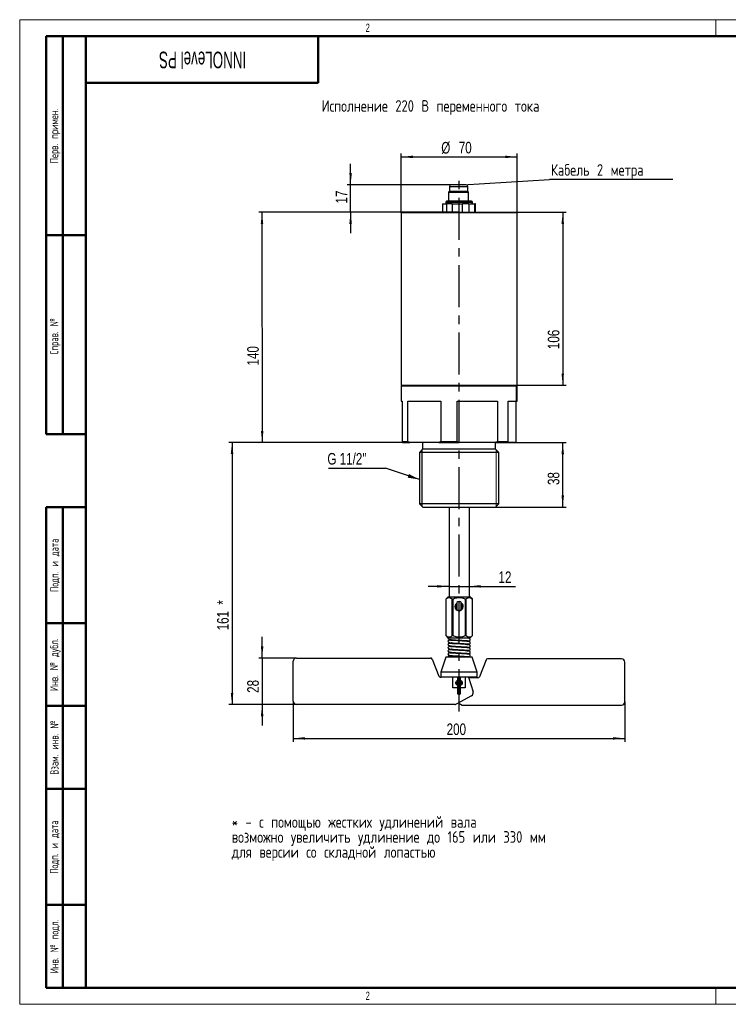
# Model space of a CAD drawing. Header units: millimetres. Extents: x 0 to 420, y 0 to 297.
# Tile 1 of 2: x 0 to 214, y 0 to 297. Entities that reach past the tile are written whole.
import ezdxf

# ---------------------------------------------------------------- set-up
doc = ezdxf.new("R2010")
doc.units = ezdxf.units.MM
doc.header["$PDSIZE"] = -1
doc.linetypes.add('CENTERX2', pattern=[20.32, 12.7, -2.54, 2.54, -2.54])
doc.layers.add('ОСЕВЫЕ', color=7, linetype='Continuous')
doc.layers.add('ОСНОВНОЙ', color=7, linetype='Continuous', lineweight=25)
doc.styles.add('SLDTEXTSTYLE0', font='TXT', dxfattribs={"width": 0.75, "bigfont": 'bigfont'})
doc.styles.add('SLDTEXTSTYLE1', font='TXT', dxfattribs={"width": 0.605, "bigfont": 'bigfont'})
doc.styles.add('SLDTEXTSTYLE2', font='TXT', dxfattribs={"width": 0.605})
doc.styles.add('SLDTEXTSTYLE5', font='TXT', dxfattribs={"width": 0.75})
doc.dimstyles.new('SLDDIMSTYLE0', dxfattribs={"dimtxt": 3.5, "dimasz": 3.556, "dimexe": 0, "dimexo": 0.0625, "dimgap": 0.875, "dimtad": 1, "dimdec": 0, "dimlfac": 2, "dimrnd": 1e-09, "dimzin": 12, "dimdsep": 46, "dimtxsty": 'SLDTEXTSTYLE5', "dimsah": 1, "dimcen": 0.09, "dimadec": 0, "dimazin": 3, "dimtfac": 1, "dimtdec": 0, "dimtmove": 0, "dimatfit": 0, "dimfxl": 0, "dimfrac": 2, "dimtolj": 1, "dimtzin": 12, "dimarcsym": 0})
doc.dimstyles.new('SLDDIMSTYLE1', dxfattribs={"dimtxt": 3.5, "dimasz": 3.556, "dimexe": 0, "dimexo": 0.0625, "dimgap": 0.875, "dimtad": 1, "dimdec": 0, "dimlfac": 2, "dimrnd": 1e-09, "dimzin": 12, "dimdsep": 46, "dimtxsty": 'SLDTEXTSTYLE5', "dimsah": 1, "dimcen": 0.09, "dimadec": 0, "dimazin": 3, "dimtfac": 1, "dimtdec": 0, "dimtofl": 0, "dimtmove": 0, "dimatfit": 3, "dimfxl": 0, "dimfrac": 2, "dimtolj": 1, "dimtzin": 12, "dimarcsym": 0})
doc.dimstyles.new('SLDDIMSTYLE2', dxfattribs={"dimtxt": 0.18, "dimasz": 3.556, "dimexe": 0, "dimexo": 0.0625, "dimgap": 0, "dimtad": 0, "dimtih": 1, "dimtoh": 1, "dimdec": 0, "dimrnd": 1e-09, "dimzin": 0, "dimdsep": 46, "dimtxsty": 'Standard', "dimsah": 1, "dimcen": 0.09, "dimadec": 0, "dimazin": 0, "dimtfac": 3.556, "dimtdec": 0, "dimtofl": 0, "dimtmove": 0, "dimatfit": 3, "dimfxl": 0, "dimfrac": 2, "dimtolj": 1, "dimtzin": 0, "dimarcsym": 0})
doc.dimstyles.new('SLDDIMSTYLE3', dxfattribs={"dimtxt": 0.18, "dimasz": 3.556, "dimexe": 0, "dimexo": 0.0625, "dimgap": 0, "dimtad": 0, "dimtih": 1, "dimtoh": 1, "dimdec": 0, "dimrnd": 1e-09, "dimzin": 0, "dimdsep": 46, "dimtxsty": 'Standard', "dimblk1": 'NONE', "dimblk2": 'NONE', "dimsah": 1, "dimcen": 0.09, "dimadec": 0, "dimazin": 0, "dimtfac": 3.556, "dimtdec": 0, "dimtofl": 0, "dimtmove": 0, "dimatfit": 3, "dimldrblk": 'NONE', "dimfxl": 0, "dimfrac": 2, "dimtolj": 1, "dimtzin": 0, "dimarcsym": 0})

# ---------------------------------------------------------------- blocks, each defined once
blk = doc.blocks.new('SW_NOTE_0')
at = {"layer": 'ОСЕВЫЕ', "color": 0, "char_height": 3.5, "attachment_point": 1, "style": 'SLDTEXTSTYLE0'}
for s, insert in [('* - с помощью жестких удлинений вала', (0, 4.51)), ('возможно увеличить удлинение до 165 или 330 мм', (0, -0.01)), ('для версии со складной лопастью', (0, -4.54))]:
    blk.add_mtext(s, dxfattribs=dict(at, insert=insert))
blk = doc.blocks.new('_D')
at = {"layer": 'ОСЕВЫЕ'}
for p, q in [((143.5, 169.46), (164.81, 169.46)), ((163.81, 149.96), (163.81, 169.46)), ((132.46, 149.96), (164.81, 149.96))]:
    blk.add_line(p, q, dxfattribs=at)
for points in [[(163.81, 169.46), (163.43, 165.91), (164.19, 165.91)], [(163.81, 149.96), (164.19, 153.52), (163.43, 153.52)]]:
    blk.add_solid(points, dxfattribs=at)
at = {"layer": 'ОСЕВЫЕ', "insert": (159.29, 156.64), "char_height": 3.5, "attachment_point": 1, "rotation": 90, "style": 'SLDTEXTSTYLE5'}
blk.add_mtext('38', dxfattribs=at)
blk = doc.blocks.new('_D_1')
at = {"layer": 'ОСЕВЫЕ'}
for p, q in [((132.54, 238.96), (72.09, 238.9)), ((73.09, 238.9), (73.15, 169.4)), ((132.61, 169.46), (72.15, 169.4))]:
    blk.add_line(p, q, dxfattribs=at)
for points in [[(73.09, 238.9), (72.71, 235.35), (73.47, 235.35)], [(73.15, 169.4), (73.53, 172.96), (72.77, 172.96)]]:
    blk.add_solid(points, dxfattribs=at)
at = {"layer": 'ОСЕВЫЕ', "insert": (68.62, 192.67), "char_height": 3.5, "attachment_point": 1, "rotation": 90.0546, "style": 'SLDTEXTSTYLE5'}
blk.add_mtext('140', dxfattribs=at)
blk = doc.blocks.new('_D_2')
at = {"layer": 'ОСЕВЫЕ'}
for p, q in [((132.54, 238.96), (164.81, 238.96)), ((163.81, 238.96), (163.81, 186.71)), ((150.04, 186.71), (164.81, 186.71))]:
    blk.add_line(p, q, dxfattribs=at)
for points in [[(163.81, 238.96), (163.43, 235.41), (164.19, 235.41)], [(163.81, 186.71), (164.19, 190.27), (163.43, 190.27)]]:
    blk.add_solid(points, dxfattribs=at)
at = {"layer": 'ОСЕВЫЕ', "insert": (159.29, 197.63), "char_height": 3.5, "attachment_point": 1, "rotation": 90, "style": 'SLDTEXTSTYLE5'}
blk.add_mtext('106', dxfattribs=at)
blk = doc.blocks.new('_D_3')
at = {"layer": 'ОСЕВЫЕ'}
for p, q in [((99.81, 247.21), (99.81, 253.56)), ((132, 247.21), (98.81, 247.21)), ((99.81, 238.96), (99.81, 247.21)), ((132.54, 238.96), (98.81, 238.96)), ((99.81, 238.96), (99.81, 232.61))]:
    blk.add_line(p, q, dxfattribs=at)
for points in [[(99.81, 247.21), (100.2, 250.77), (99.43, 250.77)], [(99.81, 238.96), (99.43, 235.41), (100.2, 235.41)]]:
    blk.add_solid(points, dxfattribs=at)
at = {"layer": 'ОСЕВЫЕ', "insert": (95.3, 241.55), "char_height": 3.5, "attachment_point": 1, "rotation": 90, "style": 'SLDTEXTSTYLE5'}
blk.add_mtext('17', dxfattribs=at)
blk = doc.blocks.new('_D_4')
at = {"layer": 'ОСЕВЫЕ'}
for p, q in [((82.54, 91.46), (82.54, 79.21)), ((182.54, 91.21), (182.54, 79.21)), ((82.54, 80.21), (182.54, 80.21))]:
    blk.add_line(p, q, dxfattribs=at)
for points in [[(82.54, 80.21), (86.1, 79.83), (86.1, 80.59)], [(182.54, 80.21), (178.99, 80.59), (178.99, 79.83)]]:
    blk.add_solid(points, dxfattribs=at)
at = {"layer": 'ОСЕВЫЕ', "insert": (128.78, 84.72), "char_height": 3.5, "attachment_point": 1, "style": 'SLDTEXTSTYLE5'}
blk.add_mtext('200', dxfattribs=at)
blk = doc.blocks.new('_D_5')
at = {"layer": 'ОСЕВЫЕ'}
for p, q in [((129.54, 126.07), (123.19, 126.07)), ((129.54, 126.07), (135.54, 126.07)), ((135.54, 126.07), (149.6, 126.07))]:
    blk.add_line(p, q, dxfattribs=at)
for points in [[(129.54, 126.07), (125.99, 126.45), (125.99, 125.69)], [(135.54, 126.07), (139.1, 125.69), (139.1, 126.45)]]:
    blk.add_solid(points, dxfattribs=at)
at = {"layer": 'ОСЕВЫЕ', "insert": (144.43, 130.58), "char_height": 3.5, "attachment_point": 1, "style": 'SLDTEXTSTYLE5'}
blk.add_mtext('12', dxfattribs=at)
blk = doc.blocks.new('_D_6')
at = {"layer": 'ОСЕВЫЕ'}
for p, q in [((73.13, 104.46), (73.13, 110.81)), ((83.54, 104.46), (72.13, 104.46)), ((73.13, 104.46), (73.13, 90.46)), ((83.54, 90.46), (72.13, 90.46)), ((73.13, 90.46), (73.13, 84.11))]:
    blk.add_line(p, q, dxfattribs=at)
for points in [[(73.13, 104.46), (73.51, 108.02), (72.75, 108.02)], [(73.13, 90.46), (72.75, 86.91), (73.51, 86.91)]]:
    blk.add_solid(points, dxfattribs=at)
at = {"layer": 'ОСЕВЫЕ', "insert": (68.62, 93.94), "char_height": 3.5, "attachment_point": 1, "rotation": 90, "style": 'SLDTEXTSTYLE5'}
blk.add_mtext('28', dxfattribs=at)
blk = doc.blocks.new('_D_7')
at = {"layer": 'ОСЕВЫЕ'}
for p, q in [((132.61, 169.46), (63.05, 169.46)), ((64.05, 169.46), (64.05, 90.46)), ((83.54, 90.46), (63.05, 90.46))]:
    blk.add_line(p, q, dxfattribs=at)
for points in [[(64.05, 169.46), (63.67, 165.98), (64.44, 165.98)], [(64.05, 90.46), (64.44, 93.94), (63.67, 93.94)]]:
    blk.add_solid(points, dxfattribs=at)
at = {"layer": 'ОСЕВЫЕ', "char_height": 3.5, "attachment_point": 1, "rotation": 90, "style": 'SLDTEXTSTYLE5'}
for s, insert in [('*', (59.54, 120.54)), ('161', (59.54, 112.79))]:
    blk.add_mtext(s, dxfattribs=dict(at, insert=insert))
blk = doc.blocks.new('_D_8')
at = {"layer": 'ОСЕВЫЕ'}
for p, q in [((115.04, 238.71), (115.04, 256.61)), ((115.04, 255.61), (150.04, 255.61)), ((150.04, 238.71), (150.04, 256.61))]:
    blk.add_line(p, q, dxfattribs=at)
for points in [[(115.04, 255.61), (118.6, 255.23), (118.6, 255.99)], [(150.04, 255.61), (146.49, 255.99), (146.49, 255.23)]]:
    blk.add_solid(points, dxfattribs=at)
at = {"layer": 'ОСЕВЫЕ', "char_height": 3.5, "attachment_point": 1, "style": 'SLDTEXTSTYLE5'}
for s, insert in [('%%c', (127.16, 260.12)), ('70', (132.44, 260.17))]:
    blk.add_mtext(s, dxfattribs=dict(at, insert=insert))
blk = doc.blocks.new('SW_NOTE_0_3')
at = {"layer": 'ОСЕВЫЕ', "color": 0}
blk.add_line((-17.18, 0), (0, 0), dxfattribs=at)
at = {"layer": 'ОСЕВЫЕ', "color": 0, "insert": (-17.52, 4.56), "char_height": 3.5, "attachment_point": 1, "style": 'SLDTEXTSTYLE5'}
blk.add_mtext("G 11/2''", dxfattribs=at)
blk = doc.blocks.new('SW_NOTE_0_4')
at = {"layer": 'ОСЕВЫЕ', "color": 0}
blk.add_line((37.18, 0), (0, 0), dxfattribs=at)
at = {"layer": 'ОСЕВЫЕ', "color": 0, "insert": (0.45, 4.67), "char_height": 3.5, "attachment_point": 1, "style": 'SLDTEXTSTYLE0'}
blk.add_mtext('Кабель 2 метра', dxfattribs=at)
blk = doc.blocks.new('_None')

msp = doc.modelspace()

# ---------------------------------------------------------------- linework, layer by layer
at = {"color": 7, "linetype": 'Continuous', "lineweight": 18}
for p, q in [((0, 297), (420, 297)), ((0, 297), (0, 0)), ((143.69, 150.16), (143.69, 167.26)), ((0, 0), (420, 0))]:
    msp.add_line(p, q, dxfattribs=at)
at = {"color": 7, "linetype": 'Continuous', "lineweight": 50}
for p, q in [((8, 172), (8, 292)), ((20, 292), (8, 292)), ((8, 172), (8, 292)), ((13, 172), (13, 292)), ((13, 172), (13, 292)), ((20, 292), (20, 5)), ((415, 292), (20, 292)), ((20, 292), (20, 5)), ((90, 278), (90, 292)), ((20, 278), (90, 278)), ((8, 232), (20, 232)), ((8, 172), (20, 172)), ((8, 5), (8, 150)), ((8, 150), (20, 150)), ((13, 5), (13, 150)), ((20, 115), (8, 115)), ((20, 90), (8, 90)), ((20, 65), (8, 65)), ((8, 30), (20, 30)), ((8, 5), (20, 5)), ((20, 5), (415, 5))]:
    msp.add_line(p, q, dxfattribs=at)
at = {"color": 7, "linetype": 'Continuous', "lineweight": 25}
for p, q in [((129.64, 246.71), (129.64, 245.21)), ((132, 247.21), (130.14, 247.21)), ((131.91, 246.71), (135.1, 246.71)), ((134.64, 247.21), (132, 247.21)), ((135.14, 245.21), (135.14, 246.71)), ((129.64, 245.21), (129.39, 244.96)), ((129.39, 244.96), (129.39, 242.21)), ((129.39, 244.96), (135.35, 244.96)), ((135.1, 245.21), (129.64, 245.21)), ((135.14, 245.21), (135.1, 245.21)), ((135.39, 244.96), (135.14, 245.21)), ((135.35, 244.96), (135.39, 244.96)), ((135.39, 242.21), (135.39, 244.96)), ((127.54, 241.46), (127.54, 238.96)), ((127.57, 241.46), (127.54, 241.46)), ((127.57, 241.46), (127.57, 238.96)), ((127.57, 241.46), (128.83, 241.46)), ((128.79, 242.21), (128.54, 241.96)), ((128.54, 241.96), (128.54, 241.46)), ((128.54, 241.96), (136.52, 241.96)), ((136.27, 242.21), (128.79, 242.21)), ((128.83, 238.96), (128.83, 241.46)), ((130.48, 241.46), (128.83, 241.46)), ((130.48, 241.46), (130.48, 238.96)), ((130.48, 241.46), (133.58, 241.46)), ((133.58, 238.96), (133.58, 241.46)), ((135.45, 241.46), (133.58, 241.46)), ((135.45, 241.46), (135.45, 238.96)), ((135.45, 241.46), (137.3, 241.46)), ((136.27, 242.21), (136.52, 241.96)), ((136.29, 242.21), (136.27, 242.21)), ((136.54, 241.96), (136.29, 242.21)), ((136.52, 241.46), (136.52, 241.96)), ((136.52, 241.96), (136.54, 241.96)), ((136.54, 241.46), (136.54, 241.96)), ((137.3, 238.96), (137.3, 241.46)), ((137.54, 241.46), (137.3, 241.46)), ((137.54, 238.96), (137.54, 241.46)), ((115.29, 238.96), (115.04, 238.71)), ((115.04, 238.71), (115.04, 186.71)), ((129.45, 238.71), (115.04, 238.71)), ((115.29, 238.96), (129.49, 238.96)), ((150.04, 238.71), (129.45, 238.71)), ((129.49, 238.96), (149.79, 238.96)), ((150.04, 238.71), (149.79, 238.96)), ((150.04, 186.71), (150.04, 238.71)), ((20, 232), (8, 232)), ((115.04, 186.71), (115.29, 186.46)), ((115.04, 186.71), (129.45, 186.71)), ((115.04, 186.46), (115.04, 181.96)), ((149.77, 186.46), (115.04, 186.46)), ((129.45, 186.71), (150.04, 186.71)), ((129.49, 186.46), (129.45, 186.71)), ((149.77, 186.46), (149.77, 181.96)), ((150.04, 186.46), (149.77, 186.46)), ((149.79, 186.46), (150.04, 186.71)), ((150.04, 181.96), (150.04, 186.46)), ((115.04, 181.96), (115.4, 181.96)), ((115.4, 181.96), (115.4, 169.71)), ((117.1, 181.96), (127.02, 181.96)), ((117.1, 169.71), (117.1, 181.96)), ((127.02, 181.96), (127.02, 169.71)), ((131.94, 181.96), (144.16, 181.96)), ((131.94, 169.71), (131.94, 181.96)), ((144.16, 181.96), (144.16, 169.71)), ((147.39, 181.96), (149.77, 181.96)), ((147.39, 169.71), (147.39, 181.96)), ((149.68, 181.96), (149.68, 169.71)), ((149.77, 181.96), (150.04, 181.96)), ((117.1, 169.71), (115.4, 169.71)), ((115.52, 169.46), (117.64, 169.46)), ((126.48, 169.46), (117.64, 169.46)), ((121.54, 169.46), (121.54, 167.41)), ((126.48, 169.46), (132.61, 169.46)), ((131.94, 169.71), (127.02, 169.71)), ((143.5, 169.46), (132.61, 169.46)), ((143.5, 169.46), (147.51, 169.46)), ((143.54, 167.41), (143.54, 169.46)), ((147.39, 169.71), (144.16, 169.71)), ((149.56, 169.46), (147.51, 169.46)), ((121.54, 167.41), (120.59, 166.46)), ((120.59, 166.46), (120.59, 150.96)), ((144.3, 166.46), (120.59, 166.46)), ((143.37, 167.41), (121.54, 167.41)), ((143.54, 167.41), (143.37, 167.41)), ((144.49, 166.46), (143.54, 167.41)), ((144.49, 166.46), (144.3, 166.46)), ((144.49, 150.96), (144.49, 166.46)), ((120.59, 150.96), (121.59, 149.96)), ((144.3, 150.96), (120.59, 150.96)), ((121.59, 149.96), (143.32, 149.96)), ((129.54, 149.96), (129.54, 122.96)), ((135.54, 149.96), (135.54, 122.96)), ((143.32, 149.96), (143.49, 149.96)), ((143.49, 149.96), (144.49, 150.96)), ((144.49, 150.96), (144.3, 150.96)), ((129.29, 122.96), (128.54, 122.21)), ((128.54, 122.21), (128.54, 111.21)), ((128.54, 122.21), (128.54, 122.21)), ((128.54, 122.21), (128.54, 111.21)), ((129.29, 122.96), (135.79, 122.96)), ((130.61, 122.21), (130.48, 122.21)), ((130.48, 111.21), (130.48, 122.21)), ((130.61, 122.21), (130.61, 111.21)), ((134.6, 122.21), (134.48, 122.21)), ((134.48, 111.21), (134.48, 122.21)), ((134.6, 122.21), (134.6, 111.21)), ((136.54, 122.21), (135.79, 122.96)), ((136.54, 111.21), (136.54, 122.21)), ((136.54, 122.21), (136.54, 122.21)), ((136.54, 111.21), (136.54, 122.21)), ((131.9, 121.13), (131.9, 119.18)), ((133.19, 119.18), (133.19, 121.13)), ((128.54, 111.21), (129.29, 110.46)), ((128.54, 111.21), (128.54, 111.21)), ((130.48, 111.21), (130.61, 111.21)), ((130.54, 109.96), (130.54, 109.75)), ((135.79, 110.46), (133.35, 110.46)), ((134.48, 111.21), (134.6, 111.21)), ((135.79, 110.46), (136.54, 111.21)), ((136.54, 111.21), (136.54, 111.21)), ((130.54, 109), (130.54, 108.79)), ((130.54, 108.04), (130.54, 107.83)), ((130.54, 107.08), (130.54, 106.87)), ((134.54, 109.53), (134.54, 109.74)), ((134.54, 108.57), (134.54, 108.78)), ((134.54, 107.61), (134.54, 107.82)), ((83.54, 104.46), (123.95, 104.46)), ((124.42, 104.14), (126.42, 99.03)), ((128.59, 104.71), (127.04, 100.21)), ((132.54, 104.71), (128.59, 104.71)), ((130.54, 106.13), (130.54, 105.92)), ((130.54, 105.17), (130.54, 104.71)), ((136.49, 104.71), (132.54, 104.71)), ((134.54, 106.65), (134.54, 106.86)), ((134.54, 105.69), (134.54, 105.9)), ((134.54, 104.71), (134.54, 104.94)), ((138.04, 100.21), (136.49, 104.71)), ((181.54, 104.21), (141.13, 104.21)), ((82.54, 91.46), (82.54, 103.46)), ((140.67, 103.89), (138.67, 98.78)), ((182.54, 91.21), (182.54, 103.21)), ((126.88, 98.71), (127.09, 98.71)), ((127.04, 100.21), (127.04, 98.71)), ((132.54, 100.21), (127.04, 100.21)), ((138.04, 98.71), (127.09, 98.71)), ((130.69, 95.46), (130.69, 98.71)), ((132.11, 98.71), (132.11, 97.47)), ((138.04, 100.21), (132.54, 100.21)), ((132.97, 97.47), (132.97, 98.71)), ((134.4, 98.71), (134.4, 95.46)), ((135.4, 98.71), (136.77, 94.24)), ((138.2, 98.46), (135.47, 98.46)), ((138.04, 98.71), (138.04, 100.21)), ((132.11, 95.46), (130.69, 95.46)), ((132.11, 97.47), (132.11, 96.92)), ((132.11, 96.92), (132.11, 96.75)), ((132.11, 96.75), (132.11, 96.21)), ((132.11, 96.21), (132.11, 93.66)), ((132.9, 97.44), (132.18, 97.44)), ((132.18, 96.85), (132.18, 97.44)), ((132.9, 96.85), (132.18, 96.85)), ((132.18, 96.23), (132.18, 96.82)), ((132.9, 96.82), (132.18, 96.82)), ((132.9, 96.23), (132.18, 96.23)), ((132.18, 93.69), (132.18, 96.23)), ((132.9, 96.85), (132.9, 97.44)), ((132.9, 96.23), (132.9, 96.82)), ((132.9, 93.69), (132.9, 96.23)), ((132.97, 96.92), (132.97, 97.47)), ((132.97, 96.75), (132.97, 96.92)), ((132.97, 96.21), (132.97, 96.75)), ((132.97, 93.66), (132.97, 96.21)), ((134.4, 95.46), (132.97, 95.46)), ((136.29, 93.07), (131.62, 90.52)), ((132.9, 93.69), (132.18, 93.69)), ((131.38, 90.46), (83.54, 90.46)), ((132.31, 90.9), (133.47, 90.27)), ((133.71, 90.21), (181.54, 90.21))]:
    msp.add_line(p, q, dxfattribs=at)
at = {"color": 8, "linetype": 'Continuous', "lineweight": 25}
for p, q in [((129.64, 246.71), (131.91, 246.71)), ((135.1, 246.71), (135.14, 246.71)), ((131.91, 121.18), (131.91, 119.13)), ((133.17, 121.18), (133.17, 119.13)), ((132.18, 97.44), (132.18, 98.71)), ((132.9, 97.44), (132.9, 98.71)), ((132.18, 96.82), (132.18, 96.85)), ((132.9, 96.82), (132.9, 96.85))]:
    msp.add_line(p, q, dxfattribs=at)
at = {"color": 8, "linetype": 'Continuous', "lineweight": 25, "flags": 128}
for points in [[(132.18, 97.44), (132.16, 97.44), (132.15, 97.44), (132.13, 97.45), (132.12, 97.45), (132.11, 97.46), (132.11, 97.47), (132.11, 97.47)], [(132.18, 96.23), (132.16, 96.23), (132.15, 96.23), (132.13, 96.23), (132.12, 96.22), (132.11, 96.21), (132.11, 96.21), (132.11, 96.21)], [(132.97, 97.47), (132.97, 97.47), (132.97, 97.46), (132.96, 97.45), (132.95, 97.45), (132.94, 97.44), (132.92, 97.44), (132.9, 97.44)], [(132.97, 96.21), (132.97, 96.21), (132.97, 96.21), (132.96, 96.22), (132.95, 96.23), (132.94, 96.23), (132.92, 96.23), (132.9, 96.23)]]:
    msp.add_lwpolyline(points, dxfattribs=at)
at = {"color": 7, "linetype": 'Continuous', "lineweight": 25, "flags": 128}
for points in [[(132.18, 93.69), (132.16, 93.69), (132.15, 93.69), (132.13, 93.68), (132.12, 93.68), (132.11, 93.67), (132.11, 93.66), (132.11, 93.66), (132.12, 93.65)], [(132.96, 93.65), (132.97, 93.66), (132.97, 93.66), (132.97, 93.67), (132.96, 93.68), (132.95, 93.68), (132.94, 93.69), (132.92, 93.69), (132.9, 93.69)]]:
    msp.add_lwpolyline(points, dxfattribs=at)
at = {"color": 7, "linetype": 'Continuous', "lineweight": 25}
for centre, radius, start, end in [((130.14, 246.71), 0.5, 90, 180), ((134.64, 246.71), 0.5, 0, 90), ((132.54, 119.96), 1.25, 121.055, 0), ((132.54, 119.96), 1, 129.1599, 229.8473), ((132, 121.13), 0.1, 150.0654, 180), ((132, 119.18), 0.1, 180, 209.9346), ((132.54, 120.81), 0.729, 29.9346, 150.0654), ((132.54, 119.49), 0.729, 209.9346, 330.0654), ((133.09, 121.13), 0.1, 0, 29.9346), ((132.54, 119.96), 1, 0, 50.8401), ((133.09, 119.18), 0.1, 330.0654, 0), ((132.54, 119.96), 1.25, 0, 58.945), ((132.54, 119.96), 1, 310.1527, 0), ((83.54, 103.46), 1, 90, 180), ((123.95, 103.96), 0.5, 21.3706, 90), ((129.54, 104.71), 0.375, 0, 180), ((141.13, 103.71), 0.5, 90, 158.6294), ((181.54, 103.21), 1, 0, 90), ((126.88, 99.21), 0.5, 201.3706, 270), ((138.2, 98.96), 0.5, 270, 338.6294), ((132.18, 96.92), 0.0667, 180, 270), ((132.18, 96.75), 0.0667, 90, 180), ((132.9, 96.92), 0.0667, 270, 0), ((132.9, 96.75), 0.0667, 0, 90), ((132.54, 94.43), 0.89, 241.7676, 298.2324), ((135.81, 93.95), 1, 298.6105, 17.0394), ((83.54, 91.46), 1, 180, 270), ((131.38, 90.96), 0.5, 270, 298.6105), ((133.71, 90.71), 0.5, 241.3895, 270), ((181.54, 91.21), 1, 270, 0)]:
    msp.add_arc(centre, radius, start, end, dxfattribs=at)
for points, knots in [([(115.4, 169.71), (115.42, 169.66), (115.46, 169.58), (115.51, 169.5), (115.52, 169.46)], [0, 0, 0, 0, 0.5631419, 1, 1, 1, 1]), ([(117.64, 169.46), (117.54, 169.51), (117.35, 169.59), (117.18, 169.67), (117.1, 169.71)], [0, 0, 0, 0, 0.556838, 1, 1, 1, 1]), ([(127.02, 169.71), (126.92, 169.66), (126.74, 169.58), (126.56, 169.5), (126.48, 169.46)], [0, 0, 0, 0, 0.5631419, 1, 1, 1, 1]), ([(132.61, 169.46), (132.48, 169.51), (132.26, 169.59), (132.04, 169.67), (131.94, 169.71)], [0, 0, 0, 0, 0.556838, 1, 1, 1, 1]), ([(144.16, 169.71), (144.04, 169.66), (143.82, 169.58), (143.6, 169.5), (143.5, 169.46)], [0, 0, 0, 0, 0.563142, 1, 1, 1, 1]), ([(147.51, 169.46), (147.49, 169.51), (147.45, 169.59), (147.41, 169.67), (147.39, 169.71)], [0, 0, 0, 0, 0.556838, 1, 1, 1, 1]), ([(149.68, 169.71), (149.66, 169.66), (149.62, 169.58), (149.58, 169.5), (149.56, 169.46)], [0, 0, 0, 0, 0.5631419, 1, 1, 1, 1]), ([(128.54, 122.21), (128.68, 122.33), (128.95, 122.57), (129.46, 122.77), (129.99, 122.64), (130.34, 122.34), (130.48, 122.21)], [0, 0, 0, 0, 0.217359, 0.441929, 0.767405, 1, 1, 1, 1]), ([(130.61, 122.21), (130.8, 122.3), (131.22, 122.49), (131.91, 122.68), (132.65, 122.74), (133.4, 122.63), (134, 122.43), (134.36, 122.27), (134.48, 122.21)], [0, 0, 0, 0, 0.160219, 0.341793, 0.529642, 0.71157, 0.899894, 1, 1, 1, 1]), ([(134.6, 122.21), (134.74, 122.33), (135.01, 122.57), (135.41, 122.73), (135.78, 122.71), (136.15, 122.55), (136.4, 122.34), (136.54, 122.21)], [0, 0, 0, 0, 0.217078, 0.441359, 0.601871, 0.767705, 1, 1, 1, 1]), ([(131.91, 120.55), (131.89, 120.53), (131.79, 120.44), (131.69, 120.24), (131.68, 120.05), (131.67, 119.96)], [0, 0, 0, 0, 0.1452455, 0.600435, 1, 1, 1, 1]), ([(131.67, 119.96), (131.68, 119.87), (131.7, 119.68), (131.8, 119.47), (131.89, 119.39), (131.91, 119.37)], [0, 0, 0, 0, 0.43501, 0.86956, 1, 1, 1, 1]), ([(133.17, 119.37), (133.22, 119.43), (133.34, 119.56), (133.42, 119.83), (133.42, 120.12), (133.33, 120.38), (133.22, 120.5), (133.17, 120.55)], [0, 0, 0, 0, 0.1771635, 0.4037569, 0.6223083, 0.8356628, 1, 1, 1, 1]), ([(130.48, 111.21), (130.35, 111.09), (130.07, 110.85), (129.56, 110.65), (129.03, 110.78), (128.69, 111.09), (128.54, 111.21)], [0, 0, 0, 0, 0.217359, 0.441929, 0.767405, 1, 1, 1, 1]), ([(130.26, 109.98), (130.22, 109.98), (130.06, 109.96), (129.75, 109.9), (129.39, 109.77), (129.15, 109.58), (129.16, 109.43), (129.32, 109.28), (129.49, 109.19), (129.59, 109.14), (129.72, 109.08), (129.91, 109.06), (130.19, 109.02), (130.62, 108.99), (131.15, 108.96), (131.85, 108.93), (132.72, 108.88), (133.68, 108.83), (134.43, 108.79), (134.94, 108.75), (135.26, 108.72), (135.46, 108.68), (135.49, 108.66), (135.5, 108.65)], [0, 0, 0, 0, 0.012592, 0.051848, 0.104609, 0.169461, 0.239464, 0.292667, 0.310863, 0.323235, 0.334001, 0.350244, 0.401709, 0.444294, 0.494719, 0.555295, 0.627199, 0.707707, 0.794307, 0.84277, 0.894147, 0.947323, 1, 1, 1, 1]), ([(129.17, 110.46), (129.17, 110.41), (129.19, 110.3), (129.38, 110.13), (129.63, 110.05), (129.94, 110.01), (130.4, 109.97), (130.94, 109.93), (131.51, 109.9), (132.23, 109.86), (133.06, 109.82), (133.94, 109.77), (134.74, 109.73), (135.38, 109.67), (135.46, 109.63), (135.5, 109.61)], [0, 0, 0, 0, 0.04242, 0.095148, 0.133339, 0.197262, 0.285374, 0.3405, 0.404479, 0.480631, 0.56761, 0.66188, 0.763854, 0.879404, 1, 1, 1, 1]), ([(134.87, 110.46), (134.87, 110.46), (134.87, 110.46), (134.88, 110.46), (134.89, 110.46), (134.89, 110.46), (134.89, 110.46), (134.87, 110.46), (134.71, 110.46), (134.28, 110.46), (133.65, 110.46), (132.86, 110.46), (132, 110.46), (131.16, 110.46), (130.4, 110.46), (129.75, 110.46), (129.25, 110.46), (129.19, 110.46), (129.17, 110.46)], [0, 0, 0, 0, 0.000534, 0.001612, 0.002545, 0.003648, 0.005589, 0.011692, 0.036835, 0.118499, 0.237852, 0.297868, 0.419033, 0.548632, 0.613927, 0.745844, 0.881771, 1, 1, 1, 1]), ([(134.48, 111.21), (134.28, 111.12), (133.86, 110.93), (133.17, 110.74), (132.43, 110.69), (131.68, 110.79), (131.08, 110.99), (130.73, 111.15), (130.61, 111.21)], [0, 0, 0, 0, 0.160219, 0.341793, 0.529642, 0.71157, 0.899894, 1, 1, 1, 1]), ([(136.54, 111.21), (136.41, 111.09), (136.14, 110.85), (135.73, 110.7), (135.36, 110.72), (134.99, 110.87), (134.75, 111.09), (134.6, 111.21)], [0, 0, 0, 0, 0.217078, 0.441359, 0.601871, 0.767705, 1, 1, 1, 1]), ([(135.63, 110.35), (135.59, 110.36), (135.51, 110.4), (135.19, 110.44), (134.92, 110.46), (134.87, 110.46)], [0, 0, 0, 0, 0.464702, 0.891467, 1, 1, 1, 1]), ([(135.49, 109.58), (135.55, 109.59), (135.66, 109.6), (135.8, 109.69), (135.88, 109.81), (135.92, 109.93), (135.92, 110.04), (135.88, 110.16), (135.8, 110.25), (135.72, 110.32), (135.62, 110.37), (135.53, 110.38), (135.49, 110.38)], [0, 0, 0, 0, 0.115361, 0.234668, 0.35268, 0.466004, 0.576491, 0.699552, 0.76819, 0.841726, 0.919535, 1, 1, 1, 1]), ([(130.25, 109.02), (130.21, 109.02), (130.06, 109), (129.75, 108.94), (129.39, 108.81), (129.15, 108.62), (129.16, 108.47), (129.32, 108.32), (129.49, 108.23), (129.59, 108.18), (129.72, 108.12), (129.91, 108.1), (130.19, 108.07), (130.62, 108.04), (131.15, 108), (131.85, 107.97), (132.72, 107.92), (133.68, 107.87), (134.43, 107.83), (134.94, 107.79), (135.26, 107.76), (135.46, 107.72), (135.49, 107.7), (135.5, 107.69)], [0, 0, 0, 0, 0.011054, 0.050371, 0.103215, 0.168168, 0.238279, 0.291566, 0.309789, 0.322181, 0.332963, 0.349232, 0.400777, 0.443429, 0.493932, 0.554603, 0.626619, 0.707252, 0.793986, 0.842525, 0.893982, 0.947241, 1, 1, 1, 1]), ([(130.25, 108.06), (130.21, 108.06), (130.06, 108.05), (129.75, 107.99), (129.39, 107.85), (129.15, 107.67), (129.16, 107.51), (129.32, 107.36), (129.49, 107.27), (129.59, 107.23), (129.72, 107.17), (129.91, 107.14), (130.19, 107.11), (130.62, 107.08), (131.15, 107.05), (131.85, 107.01), (132.72, 106.96), (133.68, 106.91), (134.43, 106.87), (134.94, 106.83), (135.26, 106.8), (135.46, 106.77), (135.49, 106.75), (135.5, 106.73)], [0, 0, 0, 0, 0.011054, 0.050371, 0.103215, 0.168168, 0.238279, 0.291566, 0.309789, 0.322181, 0.332963, 0.349232, 0.400777, 0.443429, 0.493932, 0.554603, 0.626619, 0.707252, 0.793986, 0.842525, 0.893982, 0.947241, 1, 1, 1, 1]), ([(130.25, 107.11), (130.21, 107.1), (130.06, 107.09), (129.75, 107.03), (129.39, 106.89), (129.15, 106.71), (129.16, 106.56), (129.32, 106.41), (129.49, 106.31), (129.59, 106.27), (129.72, 106.21), (129.91, 106.18), (130.19, 106.15), (130.62, 106.12), (131.15, 106.09), (131.85, 106.05), (132.72, 106), (133.68, 105.95), (134.43, 105.91), (134.94, 105.87), (135.26, 105.84), (135.46, 105.81), (135.49, 105.79), (135.5, 105.78)], [0, 0, 0, 0, 0.011054, 0.050371, 0.103215, 0.168168, 0.238279, 0.291566, 0.309789, 0.322181, 0.332963, 0.349232, 0.400777, 0.443429, 0.493932, 0.554603, 0.626619, 0.707252, 0.793986, 0.842525, 0.893982, 0.947241, 1, 1, 1, 1]), ([(135.63, 109.39), (135.59, 109.41), (135.52, 109.44), (135.08, 109.49), (134.54, 109.53), (133.97, 109.56), (133.45, 109.59), (132.81, 109.62), (131.98, 109.67), (131.19, 109.71), (130.62, 109.74), (130.26, 109.77), (130.02, 109.78), (129.89, 109.8), (129.9, 109.77), (129.9, 109.76)], [0, 0, 0, 0, 0.115842, 0.222227, 0.314523, 0.391163, 0.456629, 0.51195, 0.623666, 0.743456, 0.806729, 0.869871, 0.928506, 0.981517, 1, 1, 1, 1]), ([(135.63, 108.43), (135.59, 108.45), (135.52, 108.48), (135.08, 108.53), (134.54, 108.57), (133.97, 108.6), (133.45, 108.63), (132.81, 108.67), (131.98, 108.71), (131.19, 108.75), (130.62, 108.78), (130.26, 108.81), (130.02, 108.82), (129.89, 108.84), (129.9, 108.81), (129.9, 108.8)], [0, 0, 0, 0, 0.115842, 0.222227, 0.314523, 0.391163, 0.456629, 0.51195, 0.623666, 0.743456, 0.806729, 0.869871, 0.928506, 0.981517, 1, 1, 1, 1]), ([(135.63, 107.47), (135.59, 107.49), (135.52, 107.52), (135.08, 107.57), (134.54, 107.61), (133.97, 107.65), (133.45, 107.67), (132.81, 107.71), (131.98, 107.75), (131.19, 107.79), (130.62, 107.83), (130.26, 107.85), (130.02, 107.87), (129.89, 107.89), (129.9, 107.85), (129.9, 107.84)], [0, 0, 0, 0, 0.115842, 0.222227, 0.314523, 0.391163, 0.456629, 0.51195, 0.623666, 0.743456, 0.806729, 0.869871, 0.928506, 0.981517, 1, 1, 1, 1]), ([(135.63, 106.51), (135.59, 106.53), (135.52, 106.56), (135.08, 106.61), (134.54, 106.66), (133.97, 106.69), (133.45, 106.72), (132.81, 106.75), (131.98, 106.79), (131.19, 106.84), (130.62, 106.87), (130.26, 106.9), (130.02, 106.91), (129.89, 106.93), (129.9, 106.89), (129.9, 106.88)], [0, 0, 0, 0, 0.115842, 0.222227, 0.314523, 0.391163, 0.456629, 0.51195, 0.623666, 0.743456, 0.806729, 0.869871, 0.928506, 0.981517, 1, 1, 1, 1]), ([(134.87, 109.5), (134.92, 109.51), (135.19, 109.53), (135.51, 109.57), (135.59, 109.6), (135.63, 109.62)], [0, 0, 0, 0, 0.108533, 0.535298, 1, 1, 1, 1]), ([(134.87, 108.54), (134.92, 108.55), (135.19, 108.57), (135.51, 108.61), (135.59, 108.64), (135.63, 108.66)], [0, 0, 0, 0, 0.108533, 0.535298, 1, 1, 1, 1]), ([(134.87, 107.59), (134.92, 107.59), (135.19, 107.61), (135.51, 107.65), (135.59, 107.68), (135.63, 107.7)], [0, 0, 0, 0, 0.108533, 0.535298, 1, 1, 1, 1]), ([(135.49, 108.62), (135.55, 108.63), (135.66, 108.65), (135.8, 108.74), (135.88, 108.85), (135.92, 108.97), (135.92, 109.08), (135.88, 109.2), (135.8, 109.29), (135.72, 109.36), (135.62, 109.41), (135.53, 109.42), (135.49, 109.43)], [0, 0, 0, 0, 0.115361, 0.234668, 0.35268, 0.466004, 0.576491, 0.699552, 0.76819, 0.841726, 0.919535, 1, 1, 1, 1]), ([(135.49, 107.66), (135.55, 107.67), (135.66, 107.69), (135.8, 107.78), (135.88, 107.89), (135.92, 108.02), (135.92, 108.12), (135.88, 108.24), (135.8, 108.33), (135.72, 108.4), (135.62, 108.45), (135.53, 108.46), (135.49, 108.47)], [0, 0, 0, 0, 0.1153608, 0.2346678, 0.3526798, 0.4660043, 0.5764915, 0.6995522, 0.7681901, 0.8417263, 0.9195345, 1, 1, 1, 1]), ([(135.49, 106.71), (135.55, 106.71), (135.66, 106.73), (135.8, 106.82), (135.88, 106.94), (135.92, 107.06), (135.92, 107.17), (135.88, 107.28), (135.8, 107.37), (135.72, 107.44), (135.62, 107.5), (135.53, 107.5), (135.49, 107.51)], [0, 0, 0, 0, 0.115361, 0.234668, 0.35268, 0.466004, 0.576491, 0.699552, 0.76819, 0.841726, 0.919535, 1, 1, 1, 1]), ([(130.25, 106.15), (130.21, 106.14), (130.06, 106.13), (129.75, 106.07), (129.39, 105.94), (129.15, 105.75), (129.16, 105.6), (129.32, 105.45), (129.49, 105.35), (129.59, 105.31), (129.72, 105.25), (129.91, 105.22), (130.19, 105.19), (130.62, 105.16), (131.15, 105.13), (131.85, 105.09), (132.72, 105.05), (133.68, 104.99), (134.43, 104.95), (134.94, 104.92), (135.26, 104.88), (135.46, 104.85), (135.49, 104.83), (135.5, 104.82)], [0, 0, 0, 0, 0.011054, 0.0503711, 0.1032146, 0.1681677, 0.2382791, 0.2915657, 0.3097895, 0.3221814, 0.3329633, 0.3492322, 0.4007769, 0.4434286, 0.4939318, 0.5546028, 0.6266187, 0.7072517, 0.7939862, 0.8425249, 0.8939823, 0.9472406, 1, 1, 1, 1]), ([(135.63, 105.55), (135.59, 105.57), (135.52, 105.61), (135.08, 105.66), (134.54, 105.7), (133.97, 105.73), (133.45, 105.76), (132.81, 105.79), (131.98, 105.84), (131.19, 105.88), (130.62, 105.91), (130.26, 105.94), (130.02, 105.95), (129.89, 105.97), (129.9, 105.93), (129.9, 105.92)], [0, 0, 0, 0, 0.115842, 0.222227, 0.314523, 0.391163, 0.456629, 0.51195, 0.623666, 0.743456, 0.806729, 0.869871, 0.928506, 0.981517, 1, 1, 1, 1]), ([(134.87, 106.63), (134.92, 106.63), (135.19, 106.65), (135.51, 106.69), (135.59, 106.73), (135.63, 106.74)], [0, 0, 0, 0, 0.108533, 0.535298, 1, 1, 1, 1]), ([(134.87, 105.67), (134.92, 105.67), (135.19, 105.69), (135.51, 105.73), (135.59, 105.77), (135.63, 105.78)], [0, 0, 0, 0, 0.108533, 0.535298, 1, 1, 1, 1]), ([(135.49, 105.75), (135.55, 105.75), (135.66, 105.77), (135.8, 105.86), (135.88, 105.98), (135.92, 106.1), (135.92, 106.21), (135.88, 106.32), (135.8, 106.42), (135.72, 106.48), (135.62, 106.54), (135.53, 106.55), (135.49, 106.55)], [0, 0, 0, 0, 0.115361, 0.234668, 0.35268, 0.466004, 0.576491, 0.699552, 0.76819, 0.841726, 0.919535, 1, 1, 1, 1]), ([(135.49, 104.79), (135.55, 104.8), (135.66, 104.81), (135.8, 104.9), (135.88, 105.02), (135.92, 105.14), (135.92, 105.25), (135.88, 105.36), (135.8, 105.46), (135.72, 105.53), (135.62, 105.58), (135.53, 105.59), (135.49, 105.59)], [0, 0, 0, 0, 0.115361, 0.234668, 0.35268, 0.466004, 0.576491, 0.699552, 0.76819, 0.841726, 0.919535, 1, 1, 1, 1]), ([(132.09, 96.17), (132.01, 96.21), (131.82, 96.32), (131.67, 96.55), (131.59, 96.78), (131.57, 96.96), (131.59, 97.14), (131.67, 97.37), (131.83, 97.61), (132.02, 97.72), (132.11, 97.77)], [0, 0, 0, 0, 0.133718, 0.313984, 0.402915, 0.491867, 0.580448, 0.670021, 0.850395, 1, 1, 1, 1]), ([(132.07, 97.53), (132.05, 97.52), (131.95, 97.45), (131.86, 97.3), (131.8, 97.11), (131.79, 96.96), (131.8, 96.81), (131.85, 96.67), (131.9, 96.56), (131.95, 96.49), (131.98, 96.46), (132, 96.44), (132.01, 96.43), (132.01, 96.43), (132.01, 96.43), (132.04, 96.4), (132.08, 96.38), (132.11, 96.36)], [0, 0, 0, 0, 0.052747, 0.267744, 0.375125, 0.481363, 0.588058, 0.694667, 0.802375, 0.856258, 0.883387, 0.903343, 0.908572, 0.91, 0.910417, 0.910636, 1, 1, 1, 1]), ([(132.97, 97.77), (133.06, 97.72), (133.26, 97.61), (133.42, 97.38), (133.49, 97.15), (133.51, 96.96), (133.49, 96.78), (133.42, 96.55), (133.26, 96.32), (133.08, 96.22), (133, 96.17)], [0, 0, 0, 0, 0.149574, 0.329625, 0.419133, 0.507552, 0.596568, 0.686155, 0.866605, 1, 1, 1, 1]), ([(132.97, 96.36), (133.01, 96.38), (133.13, 96.46), (133.22, 96.62), (133.28, 96.81), (133.3, 96.96), (133.28, 97.11), (133.24, 97.25), (133.18, 97.36), (133.13, 97.43), (133.1, 97.46), (133.08, 97.48), (133.08, 97.49), (133.07, 97.49), (133.07, 97.49), (133.07, 97.49), (133.04, 97.52), (133.01, 97.54), (132.97, 97.56)], [0, 0, 0, 0, 0.087016, 0.294143, 0.397558, 0.500368, 0.602487, 0.70581, 0.809063, 0.861391, 0.887507, 0.906758, 0.911704, 0.913007, 0.913366, 0.913473, 0.91353, 1, 1, 1, 1])]:
    msp.add_open_spline(points, degree=3, knots=knots, dxfattribs=at)
at = {"color": 7, "linetype": 'Continuous', "lineweight": 0}
for p in [(132.54, 238.96), (132.46, 149.96)]:
    msp.add_point(p, dxfattribs=at)
at = {"layer": 'ОСЕВЫЕ', "linetype": 'CENTERX2'}
msp.add_line((132.54, 88.36), (132.54, 250.32), dxfattribs=at)
at = {"layer": 'ОСЕВЫЕ'}
msp.add_line((121.39, 150.16), (121.39, 167.26), dxfattribs=at)
at = {"layer": 'ОСНОВНОЙ', "linetype": 'Continuous', "lineweight": 18}
for p, q in [((210, 292), (210, 297)), ((20, 5), (20, 292)), ((20, 292), (415, 292)), ((20, 148.5), (20, 148.5)), ((415, 5), (20, 5)), ((210, 5), (210, 0))]:
    msp.add_line(p, q, dxfattribs=at)

# ---------------------------------------------------------------- block references
at = {"layer": 'ОСЕВЫЕ'}
for name, p in [('SW_NOTE_0_4', (159.79, 248.76)), ('SW_NOTE_0_3', (110.33, 161.74)), ('SW_NOTE_0', (63.97, 52.24))]:
    msp.add_blockref(name, p, dxfattribs=at)

# ---------------------------------------------------------------- texts
at = {"color": 7, "linetype": 'Continuous', "lineweight": 0, "attachment_point": 2}
for s, insert, char_height, rotation, style in [('INNOLevel PS', (55.18, 282.36), 5, 180, 'SLDTEXTSTYLE2'), ('Перв. примен.', (9.13, 261.91), 2.5, 90, 'SLDTEXTSTYLE1'), ('Справ. №', (9.13, 201.47), 2.5, 90, 'SLDTEXTSTYLE1'), ('Подп. и дата', (9.22, 132.41), 2.5, 90, 'SLDTEXTSTYLE1'), ('Инв. № дубл.', (9.13, 102.41), 2.5, 90, 'SLDTEXTSTYLE1'), ('Взам. инв. №', (9.22, 77.43), 2.5, 90, 'SLDTEXTSTYLE1'), ('Подп. и дата', (9.13, 47.41), 2.5, 90, 'SLDTEXTSTYLE1'), ('Инв. № подл.', (9.22, 17.44), 2.5, 90, 'SLDTEXTSTYLE1')]:
    msp.add_mtext(s, dxfattribs=dict(at, insert=insert, char_height=char_height, rotation=rotation, style=style))
at = {"layer": 'ОСЕВЫЕ', "insert": (91.09, 272.73), "char_height": 3.5, "attachment_point": 1, "style": 'SLDTEXTSTYLE0'}
msp.add_mtext('Исполнение 220 В переменного тока', dxfattribs=at)
at = {"layer": 'ОСНОВНОЙ', "char_height": 2.5, "attachment_point": 2, "style": 'SLDTEXTSTYLE2'}
for insert in [(104.98, 295.82), (104.98, 3.82)]:
    msp.add_mtext('2', dxfattribs=dict(at, insert=insert))

# ---------------------------------------------------------------- dimensions: what is measured, and where the dimension line sits
at = {"layer": 'ОСЕВЫЕ'}
for base, p1, p2, angle, text, dimstyle, picture, middle in [((150.04, 255.61), (115.04, 238.71), (150.04, 238.71), 0, '%%c<>', 'SLDDIMSTYLE1', '_D_8', (132.38, 255.61)), ((73.15, 169.4), (132.54, 238.96), (132.61, 169.46), 270.0546, '140', 'SLDDIMSTYLE1', '_D_1', (73.13, 196.55)), ((163.81, 186.71), (132.54, 238.96), (150.04, 186.71), 90, '106', 'SLDDIMSTYLE1', '_D_2', (163.81, 201.51)), ((64.05, 90.46), (132.61, 169.46), (83.54, 90.46), 90, '<>*', 'SLDDIMSTYLE1', '_D_7', (64.05, 117.66)), ((163.81, 169.46), (132.46, 149.96), (143.5, 169.46), 90, '38', 'SLDDIMSTYLE0', '_D', (163.81, 159.23))]:
    dim = msp.add_linear_dim(base=base, p1=p1, p2=p2, angle=angle, text=text, dimstyle=dimstyle, dxfattribs=at)
    dim.commit()
    dim.dimension.update_dxf_attribs({"geometry": picture, "text_midpoint": middle, "dimtype": 160})
for base, p1, p2, angle, dimstyle, picture, middle in [((99.8147937, 247.21140813), (132.54175619, 238.96140813), (131.99617317, 247.21140813), 90, 'SLDDIMSTYLE0', '_D_3', (99.8147937, 244.14070534)), ((135.54, 126.07), (129.54, 122.46), (135.54, 122.46), 0, 'SLDDIMSTYLE0', '_D_5', (147.01, 126.07)), ((73.13, 90.46), (83.54, 104.46), (83.54, 90.46), 90, 'SLDDIMSTYLE0', '_D_6', (73.13, 96.53)), ((182.54, 80.21), (82.54, 91.46), (182.54, 91.21), 0, 'SLDDIMSTYLE1', '_D_4', (132.66, 80.21))]:
    dim = msp.add_linear_dim(base=base, p1=p1, p2=p2, angle=angle, dimstyle=dimstyle, dxfattribs=at)
    dim.commit()
    dim.dimension.update_dxf_attribs({"geometry": picture, "text_midpoint": middle, "dimtype": 160})

# ---------------------------------------------------------------- leaders
at = {"layer": 'ОСЕВЫЕ', "has_arrowhead": 0}
msp.add_leader([(133.64, 247.21), (159.79, 248.76)], dimstyle='SLDDIMSTYLE3', dxfattribs=at)
at = {"layer": 'ОСЕВЫЕ'}
msp.add_leader([(120.59, 158.28), (110.33, 161.74)], dimstyle='SLDDIMSTYLE2', dxfattribs=at)

doc.saveas('drawing.dxf')
